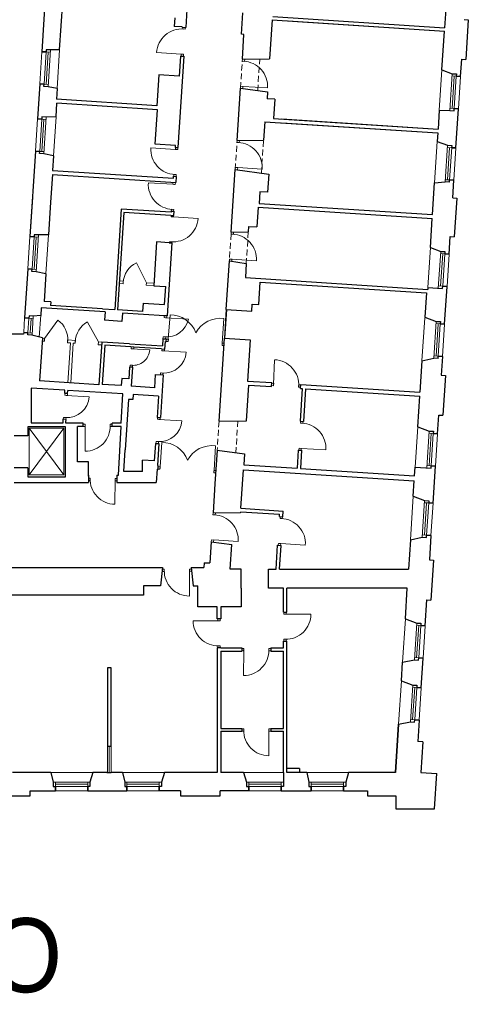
# Model space of a CAD drawing. Header units: centimetres. Extents: x 690840 to 714026, y 27673 to 40762.
# Tile 85 of 162: x 701467 to 701544, y 37431 to 37601. Entities that reach past the tile are written whole.
import ezdxf

# ---------------------------------------------------------------- set-up
doc = ezdxf.new("R2010")
doc.units = ezdxf.units.CM
doc.linetypes.add('DASHED', pattern=[19.05, 12.7, -6.35])
for name, color, linetype, lineweight in [('Drzwi i okna', 51, 'Continuous', 9), ('Opis', 102, 'Continuous', 9), ('Przekrojowa', 253, 'Continuous', 25), ('Ramka', 255, 'Continuous', 9), ('Widokowa', 140, 'Continuous', 9)]:
    doc.layers.add(name, color=color, linetype=linetype, lineweight=lineweight)
doc.styles.add('ARIELCE', font='arial.ttf', dxfattribs={"width": 0.9})

# ---------------------------------------------------------------- blocks, each defined once
blk = doc.blocks.new('zw$2918')
at = {"layer": 'Drzwi i okna', "color": 0}
for p, q in [((3455.2, -1398.8), (3455.6, -1392.8)), ((3463.2, -1399.3), (3463.6, -1393.3)), ((3454.2, -1398.8), (3463.2, -1399.3)), ((3449.9, -1485.6), (3364.5, -1480.3)), ((3448.9, -1485.5), (3457.8, -1486.1)), ((3449.4, -1492.6), (3449.9, -1485.6)), ((3457.8, -1486.1), (3457.4, -1493.1)), ((3661.2, -1510.3), (3661.7, -1503.7)), ((3670.2, -1510.9), (3661.2, -1510.3)), ((3669.2, -1510.8), (3669.6, -1504.2)), ((3669.2, -1510.8), (3669.2, -1510.8)), ((3669.6, -1504.2), (3669.6, -1504.2)), ((3655.6, -1597), (3655.2, -1603.5)), ((3664.6, -1597.6), (3655.6, -1597)), ((3663.2, -1604), (3663.6, -1597.5)), ((3663.6, -1597.5), (3748.9, -1603)), ((3642.9, -1791.7), (3643.5, -1785.1)), ((3651.9, -1792.3), (3642.9, -1791.7)), ((3650.9, -1792.2), (3651.4, -1785)), ((3650.9, -1792.2), (3650.9, -1792.2)), ((3651.3, -1785.6), (3651.3, -1785.6)), ((3430.1, -1816), (3344.8, -1810.6)), ((3429.1, -1816), (3438.1, -1816.6)), ((3430.5, -1809), (3430.1, -1816)), ((3438.1, -1816.6), (3438.5, -1809.5)), ((3423.5, -1902.7), (3432.5, -1903.3)), ((3424.5, -1902.8), (3424.1, -1908.8)), ((3432.5, -1903.3), (3432.1, -1909.3)), ((3637.4, -1878.4), (3637, -1884.9)), ((3646.4, -1879), (3637.4, -1878.4)), ((3644.9, -1886), (3645.4, -1879)), ((3645.4, -1879), (3730.7, -1884.4)), ((3421.3, -1936.7), (3336, -1931.2)), ((3420.3, -1936.7), (3429.3, -1937.3)), ((3421.8, -1929.7), (3421.3, -1936.7)), ((3429.3, -1937.3), (3429.7, -1930.2)), ((3414.7, -2023.4), (3423.7, -2024)), ((3415.1, -2048.8), (3415.3, -2044.5)), ((3415.7, -2023.5), (3415.3, -2029.5)), ((3423.3, -2045.1), (3423, -2049.3)), ((3423.7, -2024), (3423.3, -2030)), ((3424, -2049.4), (3415.1, -2048.8)), ((3423, -2049.3), (3508.4, -2054.9)), ((3622.6, -2109.1), (3623, -2102.5)), ((3631.6, -2109.6), (3622.6, -2109.1)), ((3630.6, -2109.6), (3631, -2103)), ((3630.6, -2109.6), (3630.6, -2109.5)), ((3631, -2103), (3631, -2103)), ((3409.4, -2135.5), (3409.1, -2139.3)), ((3418.4, -2136.1), (3409.4, -2135.5)), ((3417.4, -2136), (3417.1, -2139.9)), ((3617, -2195.8), (3616.6, -2202.3)), ((3626, -2196.4), (3617, -2195.8)), ((3624.6, -2202.8), (3625, -2196.3)), ((3625, -2196.3), (3710.3, -2201.8)), ((3390.5, -2398.4), (3390.9, -2391.8)), ((3399.6, -2399), (3390.6, -2398.4)), ((3395, -2398.7), (3474.8, -2403.8)), ((3399.5, -2399), (3399.9, -2392.4)), ((3405.2, -2473.6), (3411.2, -2388.3)), ((3591.8, -2486.9), (3598, -2401.6)), ((3387.1, -2464.9), (3386.7, -2471.4)), ((3396.1, -2465.5), (3387.1, -2464.9)), ((3395.7, -2472), (3396.1, -2465.5)), ((3404.7, -2481.6), (3398.2, -2481.2)), ((3398.7, -2473.2), (3405.2, -2473.6)), ((3405.3, -2472.6), (3404.7, -2481.6)), ((3591.8, -2485.9), (3591.2, -2494.9)), ((3598.2, -2487.4), (3591.8, -2486.9)), ((3276.3, -2506.3), (3276.7, -2499.7)), ((3285.3, -2506.8), (3276.3, -2506.3)), ((3276.3, -2506.3), (3340.7, -2510.4)), ((3285.3, -2506.8), (3285.7, -2500.3)), ((3383.1, -2513.1), (3383.5, -2506.6)), ((3392.1, -2513.7), (3383.2, -2513.2)), ((3387.6, -2513.4), (3467.4, -2518.6)), ((3392.1, -2513.7), (3392.5, -2507.1)), ((3591.2, -2494.9), (3597.7, -2495.4)), ((3769.9, -2629.7), (3773.5, -2544.3)), ((3272.7, -2563.1), (3272.2, -2569.5)), ((3281.6, -2563.6), (3272.7, -2563.1)), ((3281.2, -2570.1), (3281.6, -2563.6)), ((3378.2, -2589.9), (3377.7, -2596.4)), ((3387.1, -2590.5), (3378.2, -2589.9)), ((3386.7, -2597), (3387.1, -2590.5)), ((3770.2, -2625.3), (3769.7, -2634.2)), ((3769.7, -2634.2), (3763.1, -2633.9)), ((3770.1, -2626.3), (3763.5, -2625.9)), ((3857, -2629.9), (3856.5, -2638.9)), ((3856.5, -2638.9), (3863, -2639.3)), ((3863.4, -2631.3), (3856.9, -2630.9)), ((3046.8, -2667.4), (3047.3, -2660.8)), ((3055.9, -2667.9), (3046.9, -2667.4)), ((3051.3, -2667.7), (3131.2, -2672.8)), ((3055.8, -2667.9), (3056.2, -2661.4)), ((3041.9, -2744.1), (3041.5, -2750.6)), ((3050.9, -2744.7), (3041.9, -2744.1)), ((3050.5, -2751.2), (3050.9, -2744.7)), ((3367.7, -2750.6), (3368.1, -2744.1)), ((3376.7, -2751.2), (3367.7, -2750.6)), ((3372.2, -2750.9), (3452, -2756.1)), ((3376.7, -2751.2), (3377.1, -2744.6)), ((3863.3, -2763.9), (3863.8, -2757.2)), ((3871.3, -2764.4), (3871.7, -2757.7)), ((3116.9, -2767.6), (3110.4, -2767.5)), ((3110.4, -2775.5), (3116.9, -2775.6)), ((3116.9, -2775.6), (3116.7, -2861.1)), ((3116.9, -2776.6), (3116.9, -2767.6)), ((3203.8, -2776.7), (3203.8, -2767.7)), ((3203.8, -2767.7), (3210.4, -2767.7)), ((3203.8, -2775.7), (3210.4, -2775.7)), ((3872.3, -2764.5), (3863.3, -2763.9)), ((3362.7, -2827.4), (3362.3, -2833.9)), ((3371.7, -2828), (3362.7, -2827.4)), ((3371.3, -2834.5), (3371.7, -2828)), ((3376.8, -2915.7), (3382.7, -2830.4)), ((3563.4, -2927.7), (3569, -2842.4)), ((3857.8, -2850.7), (3857.4, -2857.1)), ((3866.8, -2851.2), (3857.8, -2850.7)), ((3865.3, -2857.6), (3865.7, -2851.2)), ((3865.7, -2851.2), (3951.1, -2856.6)), ((3376.2, -2923.6), (3369.7, -2923.2)), ((3370.2, -2915.3), (3376.7, -2915.7)), ((3376.8, -2914.7), (3376.2, -2923.6)), ((3563.4, -2926.7), (3562.8, -2935.7)), ((3569.9, -2928.2), (3563.4, -2927.7)), ((3134.3, -2954.4), (3128.8, -2954.3)), ((3134.2, -2962.4), (3128.8, -2962.3)), ((3134.2, -2963.4), (3134.3, -2954.4)), ((3221.2, -2959.2), (3220.4, -3044.7)), ((3221.1, -2964.2), (3221.2, -2955.2)), ((3221.2, -2955.2), (3227.9, -2955.2)), ((3227.4, -2963.2), (3221.2, -2963.2)), ((3562.8, -2935.7), (3569.3, -2936.1)), ((3559.9, -3081.2), (3560.3, -3074.6)), ((3568.8, -3081.8), (3559.9, -3081.2)), ((3567.8, -3081.8), (3568.3, -3075.1)), ((3792, -3093.7), (3792.4, -3087)), ((3800.9, -3094.3), (3792, -3093.7)), ((3800, -3094.2), (3800.4, -3087.5)), ((3554.3, -3168), (3553.9, -3174.5)), ((3563.3, -3168.6), (3554.3, -3168)), ((3561.8, -3175), (3562.3, -3168.5)), ((3562.3, -3168.5), (3647.6, -3174)), ((3786.4, -3180.5), (3786, -3186.9)), ((3795.4, -3181), (3786.4, -3180.5)), ((3794, -3187.4), (3794.4, -3181)), ((3794.4, -3181), (3879.7, -3186.4)), ((3391.1, -3269.2), (3384, -3269.2)), ((3391.1, -3278.2), (3391.1, -3269.2)), ((3478, -3278), (3478, -3269)), ((3478, -3269), (3485, -3269)), ((3391.1, -3277.2), (3383.2, -3277.2)), ((3485.8, -3277), (3478, -3277)), ((3478, -3277), (3478.2, -3362.5)), ((3576.7, -3442), (3576.7, -3448.5)), ((3584.7, -3448.5), (3584.7, -3442)), ((3805.4, -3425.5), (3805.4, -3419)), ((3814.4, -3425.5), (3805.4, -3425.5)), ((3813.4, -3419), (3813.4, -3425.5)), ((3813.4, -3425.5), (3898.9, -3425.4)), ((3576.7, -3448.5), (3491.2, -3448.3)), ((3575.7, -3448.5), (3584.7, -3448.5)), ((3575.5, -3535.4), (3584.5, -3535.4)), ((3576.5, -3535.4), (3576.5, -3542)), ((3584.5, -3535.4), (3584.5, -3542)), ((3666.2, -3544.3), (3659.7, -3544.3)), ((3666.2, -3553.3), (3666.2, -3544.3)), ((3753.1, -3553.5), (3753.1, -3544.5)), ((3753.1, -3544.5), (3759.7, -3544.5)), ((3814.6, -3512.4), (3805.6, -3512.4)), ((3805.6, -3512.4), (3805.6, -3519)), ((3813.6, -3512.4), (3813.6, -3519)), ((3659.7, -3552.3), (3666.2, -3552.3)), ((3666.2, -3552.3), (3666, -3637.8)), ((3753.1, -3552.5), (3759.7, -3552.5)), ((3666.3, -3822.2), (3659.7, -3822.2)), ((3666.3, -3830.2), (3659.7, -3830.2)), ((3666.3, -3831.2), (3666.3, -3822.2)), ((3753.2, -3831), (3753.2, -3822)), ((3753.2, -3822), (3759.7, -3822)), ((3759.7, -3830), (3753.2, -3830)), ((3753.2, -3830), (3753.3, -3915.5))]:
    blk.add_line(p, q, dxfattribs=at)
at = {"layer": 'Drzwi i okna', "color": 0, "ltscale": 1.6}
for p, q in [((3329.2, -2277.6), (3294.8, -2209.1)), ((2976.8, -2470.3), (3022.7, -2406.9)), ((3163, -2482.3), (3125.6, -2413.6))]:
    blk.add_line(p, q, dxfattribs=at)
for centre, radius, start, end in [((3451.1, -1485.5), 86.7, 84.979, 176.5896), ((3662.4, -1597.3), 86.7, 356.2036, 87.8142), ((3644.1, -1878.7), 86.7, 356.2036, 87.8142), ((3431.3, -1816.3), 86.7, 176.193, 267.8036), ((3422.5, -1937), 86.7, 176.193, 267.8036), ((3421.8, -2049.4), 86.7, 264.7676, 356.3783), ((3623.8, -2196), 86.7, 356.2036, 87.8142), ((3326.4, -2279.7), 77.4, 114.1138, 177.9529), ((2975.9, -2472.7), 80.7, 354.5264, 54.6033), ((3163.5, -2484.8), 80.7, 117.9982, 178.0752), ((3399, -2388.1), 77.4, 264.5446, 348.3084), ((3410.9, -2483.8), 95.4, 20.051, 89.8558), ((3584.7, -2496.1), 95.4, 81.999, 151.8038), ((3283.1, -2505.9), 57.8, 264.0905, 355.5263), ((3770.1, -2631), 86.7, 356.1135, 87.7241), ((3117.1, -2774.3), 86.7, 269.771, 1.3816), ((3864.5, -2850.9), 86.7, 356.2036, 87.8142), ((3382.5, -2925.8), 95.4, 20.4286, 90.2334), ((3556.3, -2937), 95.4, 82.3767, 152.1814), ((3221, -2957.9), 86.7, 177.9873, 269.5979), ((3561, -3168.2), 86.7, 356.2036, 87.8142), ((3793.2, -3180.7), 86.7, 356.2036, 87.8142), ((3477.8, -3275.8), 86.7, 178.61, 270.2206), ((3812.2, -3425.7), 86.7, 268.6184, 0.229), ((3577.9, -3448.7), 86.7, 179.771, 271.3816), ((3666.4, -3551.1), 86.7, 269.771, 1.3816), ((3753, -3828.8), 86.7, 178.61, 270.2206)]:
    blk.add_arc(centre, radius, start, end, dxfattribs=at)
at = {"layer": 'Drzwi i okna', "color": 0}
for centre, radius, start, end in [((3458.1, -1407.8), 78.2, 264.816, 268.1145), ((3428.5, -1894.2), 78.2, 84.6681, 87.9667), ((3419.7, -2014.9), 78.2, 84.6681, 87.9667), ((3414.5, -2127.1), 78.2, 84.6046, 87.9032), ((3482.9, -2482.5), 78.2, 174.3635, 177.6621), ((3513.6, -2484.6), 78.2, 354.1927, 357.4913), ((3389.8, -2512.7), 77.8, 266.3349, 355.7089), ((3283.2, -2485.4), 78.2, 264.6739, 267.9724), ((3388.7, -2512.3), 78.2, 264.6779, 267.9764), ((3778.7, -2630.1), 78.2, 355.2588, 358.5574), ((3053.6, -2667), 77.8, 266.3349, 355.7089), ((3052.5, -2666.5), 78.2, 264.6779, 267.9764), ((3374.4, -2750.2), 77.8, 266.3349, 355.7089), ((3195, -2772.3), 78.2, 178.2461, 181.5447), ((3373.3, -2749.8), 78.2, 264.6779, 267.9764), ((3454.5, -2924), 78.2, 174.7412, 178.0397), ((3485.2, -2926), 78.2, 354.5703, 357.8689), ((3143.1, -2959), 78.2, 357.8242, 1.1228), ((3399.9, -3273.7), 78.2, 358.4469, 1.7455), ((3810.1, -3503.7), 78.2, 88.4553, 91.7539), ((3580, -3526.6), 78.2, 88.2461, 91.5447), ((3744.3, -3549.1), 78.2, 178.2461, 181.5447), ((3675.1, -3826.7), 78.2, 358.4469, 1.7455)]:
    blk.add_arc(centre, radius, start, end, dxfattribs=at)
at = {"layer": 'Przekrojowa', "color": 0, "ltscale": 1.6}
for p, q in [((3477.8, -1200.8), (3465.4, -1393.4)), ((2983, -1227.9), (2966.9, -1477.4)), ((3028.5, -1470.8), (3039.3, -1304.8)), ((4367.4, -1313.8), (4362.2, -1394.4)), ((3427.4, -1359.9), (3425.5, -1389.8)), ((3658.2, -1417.3), (3663, -1342.5)), ((3767.4, -1356), (4362.2, -1394.4)), ((3453.4, -1391.6), (3425.5, -1389.8)), ((3453.4, -1392.6), (3453.4, -1391.6)), ((3453.4, -1392.6), (3465.4, -1393.4)), ((3764.6, -1367.5), (3755.9, -1502.6)), ((3764.6, -1367.5), (4361.4, -1406)), ((3820.5, -1371.1), (4361.4, -1406)), ((4430.1, -1366.4), (4444.1, -1367.3)), ((4444.1, -1367.3), (4435.3, -1504.5)), ((3667.2, -1417.9), (3658.2, -1417.3)), ((3661.7, -1503.7), (3667.2, -1417.9)), ((4352.7, -1540.8), (4361.4, -1406)), ((3028.5, -1470.8), (2997.1, -1471.5)), ((3458.9, -1493.2), (3438.5, -1809.5)), ((3446.9, -1492.4), (3442.4, -1562.3)), ((3446.9, -1492.4), (3458.9, -1493.2)), ((3661.7, -1503.7), (3755.9, -1502.6)), ((4417.4, -1563.4), (4421.3, -1503.6)), ((4421.3, -1503.6), (4435.3, -1504.5)), ((3372.6, -1557.8), (3365.7, -1664.6)), ((3442.4, -1562.3), (3372.6, -1557.8)), ((4352.7, -1540.8), (4388.2, -1553.8)), ((2959.7, -1589.1), (2951.9, -1709.9)), ((3019.8, -1605.3), (2988.9, -1598.8)), ((3019.8, -1605.3), (3017.4, -1642.1)), ((3643.5, -1785.1), (3655.2, -1603.5)), ((3655.2, -1603.5), (3748.6, -1616.7)), ((3748.6, -1616.7), (3747, -1640.5)), ((3016.5, -1703.3), (3019.5, -1656.2)), ((3365.7, -1664.6), (3017.4, -1642.1)), ((3367.8, -1678.7), (3019.5, -1656.2)), ((3774, -1642.2), (3747, -1640.5)), ((3774, -1642.2), (3769.7, -1708.5)), ((3016.5, -1703.3), (2982.1, -1704)), ((3360.1, -1798.2), (3367.8, -1678.7)), ((4343.7, -1680.4), (4339.5, -1745.3)), ((4343.7, -1680.3), (4380, -1681)), ((4401.5, -1809.9), (4410.2, -1675.2)), ((3738.9, -1720.1), (3734.8, -1784)), ((3738.9, -1720.1), (4338.6, -1758.9)), ((3769.7, -1708.5), (4339.5, -1745.3)), ((3769.7, -1708.5), (4339.5, -1745.3)), ((3797.8, -1723.9), (4338.6, -1758.9)), ((3798.6, -1710.4), (4339.5, -1745.3)), ((3798.6, -1710.4), (4339.5, -1745.3)), ((4338.6, -1758.9), (4336.8, -1788.2)), ((3429.9, -1802.7), (3360.1, -1798.2)), ((3429.5, -1809), (3429.9, -1802.7)), ((3643.4, -1785.1), (3734.8, -1784)), ((4336.8, -1788.2), (4372.3, -1801.2)), ((2944.7, -1821.6), (2925.6, -2118)), ((3007.7, -1838.5), (2973.9, -1831.3)), ((3007.7, -1838.5), (3004.5, -1888.8)), ((3429.5, -1809), (3438.5, -1809.5)), ((3003.6, -1902.7), (2997.4, -1998.2)), ((3003.6, -1902.7), (3430.7, -1930.3)), ((3004.5, -1888.8), (3422.6, -1915.7)), ((3422.6, -1915.7), (3423.1, -1908.8)), ((3423.1, -1908.8), (3432.1, -1909.3)), ((3432.1, -1909.3), (3430.7, -1930.3)), ((3623, -2102.5), (3637, -1884.9)), ((3637, -1884.9), (3753.3, -1901.4)), ((3753.3, -1901.4), (3749.2, -1964.3)), ((4320.4, -2041.7), (4327.5, -1931.1)), ((4327.5, -1931.1), (4364.1, -1928.5)), ((4378.8, -1929.5), (4364.1, -1928.5)), ((4390.3, -1983.6), (4394.2, -1922.7)), ((3722.3, -1962.5), (3719.6, -2002.9)), ((3749.2, -1964.3), (3722.3, -1962.5)), ((2934.4, -1981.3), (2925.6, -2118)), ((2997.4, -1998.2), (2990.1, -2111.4)), ((3719.6, -2002.9), (4320.4, -2041.7)), ((4390.3, -1983.6), (4404.3, -1984.5)), ((4404.3, -1984.5), (4395.6, -2118.6)), ((3242.4, -2022.4), (3219.9, -2370.6)), ((3250.6, -2033.9), (3228.7, -2371.2)), ((3415, -2033.5), (3242.4, -2022.4)), ((3414.3, -2044.5), (3250.6, -2033.9)), ((3414.3, -2044.5), (3423.3, -2045.1)), ((3415.2, -2029.5), (3415, -2033.5)), ((3415.2, -2029.5), (3424.3, -2030.1)), ((3424.3, -2030.1), (3423.3, -2045.1)), ((3715.8, -2016.3), (3711.4, -2084.1)), ((3715.8, -2016.3), (4319.5, -2055.2)), ((4313, -2155.9), (4319.5, -2055.2)), ((2990.1, -2111.4), (2955.8, -2112.2)), ((3623, -2102.5), (3682.2, -2101.8)), ((3683.4, -2082.3), (3682.2, -2101.8)), ((3683.4, -2082.3), (3711.4, -2084.1)), ((3364.3, -2136.4), (3354.5, -2288.2)), ((3408.1, -2139.3), (3364.3, -2136.4)), ((3417.1, -2139.9), (3400.8, -2392.4)), ((3408.1, -2139.3), (3417.2, -2139.9)), ((4377.7, -2178.6), (4381.7, -2117.7)), ((4381.7, -2117.7), (4395.6, -2118.6)), ((4313, -2155.9), (4348.5, -2168.9)), ((3605.8, -2369.9), (3616.6, -2202.3)), ((3616.6, -2202.3), (3675.2, -2210.6)), ((3675.2, -2210.6), (3672, -2260)), ((2918.4, -2229.8), (2907.4, -2399.4)), ((2981.4, -2246.6), (2947.6, -2239.5)), ((2981.4, -2246.6), (2975.2, -2342.8)), ((3672, -2260), (4303.7, -2300.7)), ((3718.1, -2353.1), (3723.1, -2275.3)), ((3723.1, -2275.3), (4298.9, -2312.4)), ((3354.5, -2288.2), (3396.2, -2290.9)), ((3392.2, -2352.8), (3396.2, -2290.9)), ((4298.9, -2312.4), (4293.5, -2397)), ((4304.1, -2293.9), (4303.7, -2300.7)), ((4362.1, -2421.1), (4370.5, -2290.4)), ((2998.2, -2344.3), (2975.2, -2342.8)), ((2998.2, -2344.3), (2997.4, -2356.3)), ((3317.6, -2348), (3315.7, -2376.8)), ((3317.6, -2348), (3392.2, -2352.8)), ((3694.6, -2375.6), (3696.1, -2351.7)), ((3696.1, -2351.7), (3718.1, -2353.1)), ((2964.8, -2364.3), (2963.1, -2390.5)), ((3186.3, -2378.6), (2964.8, -2364.3)), ((3177.2, -2367.9), (2997.4, -2356.3)), ((3177.2, -2367.9), (3219.9, -2370.6)), ((3186.3, -2378.6), (3184.4, -2407.5)), ((3315.7, -2376.8), (3228.7, -2371.2)), ((3246.1, -2382.5), (3244.3, -2411.4)), ((3391.8, -2391.9), (3246.1, -2382.5)), ((3605.8, -2369.9), (3694.6, -2375.6)), ((2963.1, -2390.5), (2937.6, -2393.6)), ((3244.3, -2411.4), (3184.4, -2407.5)), ((3400.8, -2392.4), (3391.8, -2391.9)), ((4293.5, -2397), (4332.9, -2411.4)), ((2904.2, -2449.8), (2903.8, -2455.3)), ((2903.8, -2455.3), (2838.2, -2455.3)), ((2968.8, -2468.8), (2932.2, -2459.4)), ((2968.8, -2468.8), (2959.2, -2617.5)), ((3174.5, -2483.1), (3165, -2630.7)), ((3270.3, -2489.2), (3174.5, -2483.1)), ((3386.7, -2471.4), (3385.1, -2496.6)), ((3386.7, -2471.4), (3398.8, -2472.2)), ((3393.4, -2507.2), (3395.1, -2481)), ((3395.1, -2481), (3398.2, -2481.2)), ((3398.2, -2481.2), (3398.8, -2472.2)), ((3580.8, -2757.1), (3599.3, -2469.7)), ((3599.3, -2469.7), (3688.2, -2475.4)), ((3688.2, -2475.4), (3678.9, -2618.1)), ((3184.9, -2493.7), (3176.2, -2629.5)), ((3275.7, -2499.6), (3184.9, -2493.7)), ((3270.3, -2489.2), (3385.1, -2496.6)), ((3285.7, -2500.3), (3275.7, -2499.6)), ((3381.5, -2506.4), (3285.7, -2500.3)), ((3381.5, -2506.4), (3393.4, -2507.2)), ((4283.7, -2548.6), (4276.7, -2656.7)), ((4283.7, -2548.6), (4324.7, -2538.7)), ((4339.5, -2539.7), (4324.7, -2538.7)), ((4354.9, -2532.9), (4350.7, -2597.7)), ((3271.2, -2569.5), (3268.6, -2610.4)), ((3281.2, -2570.1), (3271.2, -2569.5)), ((3281.2, -2570.1), (3277, -2636)), ((3165, -2630.7), (2959.2, -2617.5)), ((3243.6, -2608.8), (3242, -2633.7)), ((3268.6, -2610.4), (3243.6, -2608.8)), ((3359.8, -2595.2), (3356.8, -2641.1)), ((3359.8, -2595.2), (3387.6, -2597)), ((3387.6, -2597), (3378.1, -2744.7)), ((3678.9, -2618.1), (3763.8, -2623.6)), ((3762.9, -2637.2), (3763.8, -2623.6)), ((4350.7, -2597.7), (4364.7, -2598.6)), ((4364.7, -2598.6), (4355.8, -2736.8)), ((3046.9, -2649.8), (2930.1, -2642.2)), ((2930.1, -2642.2), (2930.1, -2763.2)), ((3046.3, -2660.7), (3046.9, -2649.8)), ((3056.2, -2661.4), (3056.8, -2650.4)), ((3247.5, -2662.7), (3056.8, -2650.4)), ((3242, -2633.7), (3176.2, -2629.5)), ((3356.8, -2641.1), (3277, -2636)), ((3676.1, -2756), (3684.1, -2632.1)), ((3684.1, -2632.1), (3762.9, -2637.2)), ((3868.7, -2644), (3861.4, -2757.1)), ((3862.8, -2643.6), (3863.6, -2630.1)), ((3862.8, -2643.6), (3868.7, -2644)), ((3863.6, -2630.1), (4276.7, -2656.7)), ((3880.7, -2644.8), (3873.4, -2757.9)), ((3880.7, -2644.8), (4275.8, -2670.3)), ((3056.2, -2661.4), (3046.3, -2660.7)), ((3241.8, -2763.5), (3247.5, -2662.7)), ((3267, -2681.4), (3255.7, -2856.1)), ((3281.9, -2682.4), (3267, -2681.4)), ((3283.1, -2664.4), (3281.9, -2682.4)), ((3370.9, -2670.1), (3283.1, -2664.4)), ((3370.9, -2670.1), (3366.3, -2743.9)), ((4269, -2776.7), (4275.8, -2670.3)), ((3040.5, -2763.2), (3040.8, -2758.7)), ((3040.8, -2758.7), (3041.2, -2750.4)), ((3051.2, -2751), (3041.2, -2750.4)), ((3050.5, -2763.5), (3050.7, -2759.3)), ((3050.7, -2759.3), (3051.2, -2751)), ((3366.3, -2743.9), (3378.1, -2744.7)), ((3580.8, -2757.1), (3676.1, -2756)), ((3861.4, -2757.1), (3873.4, -2757.9)), ((4337.6, -2800.8), (4341.8, -2735.9)), ((4341.8, -2735.9), (4355.8, -2736.8)), ((3048.6, -2777), (2918.9, -2777)), ((2918.9, -2777), (2918.9, -2808.1)), ((2930.1, -2763.2), (3040.5, -2763.2)), ((3048.6, -2949.8), (3048.6, -2777)), ((3090.8, -2763.5), (3050.5, -2763.5)), ((3110.4, -2763.5), (3090.8, -2763.5)), ((3090.8, -2897.5), (3090.8, -2775.5)), ((3110.4, -2775.5), (3090.8, -2775.5)), ((3110.4, -2775.5), (3110.4, -2763.5)), ((3241.8, -2763.5), (3210.4, -2763.5)), ((3210.4, -2775.5), (3210.4, -2763.5)), ((3241.8, -2775.5), (3210.4, -2775.5)), ((3232.4, -2943.5), (3241.8, -2775.5)), ((4269, -2776.7), (4308.4, -2791.1)), ((2918.9, -2808.1), (2870.9, -2808.1)), ((3250.8, -2931.7), (3255.7, -2856.1)), ((3360.5, -2833.8), (3356.7, -2894.6)), ((3360.5, -2833.8), (3356.7, -2894.6)), ((3360.5, -2833.8), (3372.3, -2834.5)), ((3372.3, -2834.5), (3367.4, -2911.1)), ((3574.4, -2856.9), (3566.8, -2974.4)), ((3574.4, -2856.9), (3668.7, -2870.3)), ((3854.9, -2857), (3850.9, -2919.8)), ((3854.9, -2857), (3866.9, -2857.7)), ((3866.9, -2857.7), (3862.9, -2920.6)), ((3128.8, -2897.5), (3090.8, -2897.5)), ((3128.8, -2947.5), (3128.8, -2897.5)), ((3315.6, -2931.7), (3315.6, -2892)), ((3356.7, -2894.6), (3315.6, -2892)), ((3668.7, -2870.3), (3666.3, -2907.9)), ((2918.9, -2919.1), (2870.9, -2919.1)), ((2918.9, -2919.1), (2918.9, -2949.8)), ((3315.6, -2931.7), (3250.8, -2931.7)), ((3366.6, -2923), (3363.6, -2969.1)), ((3366.6, -2923), (3369.7, -2923.2)), ((3366.6, -2923), (3369.7, -2923.2)), ((3367.4, -2911.1), (3370.5, -2911.3)), ((3369.7, -2923.2), (3370.5, -2911.3)), ((3656.5, -3058.7), (3665.1, -2925.5)), ((3665.1, -2925.5), (4256.9, -2963.7)), ((3666.3, -2907.9), (3850.9, -2919.8)), ((3862.9, -2920.6), (4258, -2946.1)), ((4258, -2946.1), (4260, -2915.8)), ((4322.1, -3041.3), (4330.4, -2912.5)), ((2918.9, -2949.8), (3048.6, -2949.8)), ((3128.8, -2943.5), (3128.8, -2969.1)), ((3227.4, -2943.5), (3227.4, -2969.1)), ((3227.4, -2943.5), (3232.4, -2943.5)), ((4253.5, -3017.2), (4256.9, -2963.7)), ((2870.9, -2969.1), (3128.8, -2969.1)), ((3227.4, -2969.1), (3363.6, -2969.1)), ((3566.8, -2974.4), (3560.3, -3074.7)), ((4253.5, -3017.2), (4292.9, -3031.6)), ((3656.5, -3058.7), (3803.2, -3068.2)), ((3801.9, -3087.8), (3803.2, -3068.2)), ((3560.3, -3074.7), (3655.6, -3073.5)), ((3655.6, -3073.5), (3655.8, -3070.7)), ((3655.8, -3070.7), (3790.4, -3079.4)), ((3790, -3087), (3790.4, -3079.4)), ((3790, -3087), (3801.9, -3087.8)), ((4243.8, -3167.5), (4237.3, -3269.1)), ((4243.8, -3167.5), (4284.7, -3158.9)), ((4314.9, -3153), (4309.4, -3237.8)), ((3553.9, -3174.5), (3549.1, -3248.1)), ((3553.9, -3174.5), (3625.4, -3184.6)), ((3619.9, -3269.2), (3625.4, -3184.6)), ((3778.2, -3269.1), (3783.5, -3186.8)), ((3783.5, -3186.8), (3795.5, -3187.5)), ((3790.2, -3269.1), (3795.5, -3187.5)), ((4309.4, -3237.8), (4323.4, -3238.8)), ((4323.4, -3238.8), (4314.5, -3376.9)), ((2672.9, -3264.1), (3384.5, -3264.1)), ((3384.5, -3264.1), (3378.2, -3327.7)), ((3484.5, -3264.1), (3527.8, -3264.1)), ((3484.5, -3264.1), (3490.9, -3327.7)), ((3528.9, -3248.1), (3527.8, -3264.1)), ((3528.9, -3248.1), (3549.1, -3248.1)), ((3657.7, -3269), (3619.9, -3269.2)), ((3657.7, -3335), (3657.7, -3269)), ((3751.7, -3335), (3751.7, -3269)), ((3751.7, -3269.1), (3778.2, -3269.1)), ((3790.2, -3269.1), (3911.7, -3269.1)), ((3911.7, -3269.1), (4237.3, -3269.1)), ((3378.2, -3327.7), (3319.7, -3327.7)), ((3319.7, -3327.7), (3319.7, -3359.7)), ((3490.9, -3327.7), (3507.7, -3327.7)), ((3507.7, -3400), (3507.7, -3327.7)), ((3657.7, -3335), (3657.7, -3400)), ((3803.7, -3335), (3751.7, -3335)), ((3803.7, -3419), (3803.7, -3335)), ((3815.8, -3419), (3815.8, -3335)), ((4233, -3335), (3815.8, -3335)), ((4226.1, -3441.7), (4233, -3335)), ((3319.7, -3359.7), (2855.7, -3359.7)), ((3574.7, -3400), (3507.7, -3400)), ((3574.7, -3442), (3574.7, -3400)), ((3657.7, -3400), (3586.7, -3400)), ((3586.7, -3400), (3586.7, -3442)), ((4294.7, -3465.8), (4300.5, -3376)), ((4300.5, -3376), (4314.5, -3376.9)), ((3586.7, -3442), (3574.7, -3442)), ((3803.7, -3419), (3815.8, -3419)), ((4226.1, -3441.7), (4265.5, -3456.2)), ((3586.7, -3542), (3574.7, -3542)), ((3574.7, -3542), (3574.7, -3973.7)), ((3586.7, -3542), (3659.7, -3542)), ((3659.7, -3542), (3659.7, -3554)), ((3759.7, -3542), (3803.7, -3542)), ((3759.7, -3542), (3759.7, -3554)), ((3803.7, -3542), (3803.7, -3519)), ((3803.7, -3519), (3815.8, -3519)), ((3815.8, -3973.7), (3815.8, -3519)), ((3586.7, -3554), (3659.7, -3554)), ((3586.7, -3554), (3586.7, -3821)), ((3759.7, -3554), (3803.7, -3554)), ((3803.7, -3821), (3803.7, -3554)), ((4280.8, -3680.4), (4287.5, -3577.6)), ((3206.7, -3610.7), (3194.7, -3610.7)), ((3194.7, -3610.7), (3194.7, -3883.7)), ((3206.7, -3883.7), (3206.7, -3610.7)), ((4212.3, -3656.3), (4216.4, -3592.1)), ((4216.4, -3592.1), (4257.3, -3583.4)), ((4212.3, -3656.3), (4251.7, -3670.7)), ((4202.6, -3806.6), (4191.8, -3973.7)), ((4191.8, -3973.7), (4202.6, -3806.6)), ((4202.6, -3806.6), (4243.4, -3798)), ((4273.6, -3792.1), (4268.9, -3866)), ((3586.7, -3821), (3659.7, -3821)), ((3586.7, -3830), (3586.7, -3973.7)), ((3586.7, -3830), (3659.7, -3830)), ((3659.7, -3821), (3659.7, -3830)), ((3759.7, -3821), (3803.7, -3821)), ((3759.7, -3821), (3759.7, -3830)), ((3759.7, -3830), (3803.7, -3830)), ((3803.7, -3973.7), (3803.7, -3830)), ((3206.7, -3883.7), (3194.7, -3883.7)), ((4286.8, -3867.2), (4268.9, -3866)), ((4286.8, -3867.2), (4280, -3973.3)), ((2998.5, -3973.7), (2865.7, -3973.7)), ((2998.5, -3973.7), (3006.1, -4007.1)), ((3143.5, -3973.7), (3133.7, -4007.1)), ((3192.7, -3973.7), (3143.5, -3973.7)), ((3192.7, -3973.7), (3206.7, -3973.7)), ((3246.5, -3973.7), (3206.7, -3973.7)), ((3246.5, -3973.7), (3254.1, -4007.1)), ((3391.5, -3973.7), (3381.7, -4007.1)), ((3574.7, -3973.7), (3391.5, -3973.7)), ((3665.3, -3973.7), (3586.7, -3973.7)), ((3665.3, -3973.7), (3676.1, -4007.1)), ((3859.8, -3959.7), (3815.8, -3959.7)), ((3884.5, -3973.7), (3815.8, -3973.7)), ((3859.8, -3959.7), (3859.8, -3973.7)), ((3884.5, -3973.7), (3892.1, -4007.1)), ((4029.5, -3973.7), (4019.7, -4007.1)), ((4191.8, -3973.7), (4029.5, -3973.7)), ((4280, -3973.3), (4335.3, -3976.8)), ((4327.4, -4099.8), (4335.3, -3976.8)), ((2788.9, -4054.8), (2926.9, -4054.8)), ((2926.9, -4054.8), (2926.9, -4036.8)), ((2926.9, -4036.8), (3013.9, -4036.8)), ((3125.9, -4036.8), (3261.9, -4036.8)), ((3446.9, -4036.8), (3373.9, -4036.8)), ((3446.9, -4036.8), (3446.9, -4054.8)), ((3446.9, -4054.8), (3584.9, -4054.8)), ((3683.9, -4036.8), (3584.9, -4036.8)), ((3584.9, -4054.8), (3584.9, -4036.8)), ((3795.9, -4036.8), (3899.9, -4036.8)), ((4011.9, -4036.8), (4094.9, -4036.8)), ((4094.9, -4036.8), (4094.9, -4054.8)), ((4094.9, -4054.8), (4192.9, -4054.8)), ((4192.9, -4054.8), (4192.9, -4099.8)), ((4192.9, -4099.8), (4316.9, -4099.8)), ((4192.9, -4099.8), (4327.4, -4099.8))]:
    blk.add_line(p, q, dxfattribs=at)
at = {"layer": 'Przekrojowa', "color": 0}
for p, q in [((2981.8, -1478.3), (2966.9, -1477.4)), ((2966.9, -1477.4), (2981.8, -1478.3)), ((2982.3, -1470.6), (2981.8, -1478.3)), ((2997.1, -1471.5), (2982.3, -1470.6)), ((4388.2, -1553.8), (4403, -1554.7)), ((4403, -1554.7), (4402.5, -1562.5)), ((4402.5, -1562.5), (4417.4, -1563.4)), ((4417.4, -1563.4), (4402.5, -1562.5)), ((2974.6, -1590.1), (2959.7, -1589.1)), ((2959.7, -1589.1), (2974.6, -1590.1)), ((2974.1, -1597.8), (2974.6, -1590.1)), ((2988.9, -1598.8), (2974.1, -1597.8)), ((2967.3, -1703.1), (2966.8, -1710.8)), ((2982.1, -1704), (2967.3, -1703.1)), ((4380, -1681), (4394.8, -1682)), ((4394.8, -1682), (4395.3, -1674.2)), ((4395.3, -1674.2), (4410.2, -1675.2)), ((4410.2, -1675.2), (4395.3, -1674.2)), ((2966.8, -1710.8), (2951.9, -1709.9)), ((2951.9, -1709.9), (2966.8, -1710.8)), ((4372.3, -1801.2), (4387, -1802.2)), ((4387, -1802.2), (4386.5, -1810)), ((2959.6, -1822.6), (2944.7, -1821.6)), ((2944.7, -1821.6), (2959.6, -1822.6)), ((2959.1, -1830.4), (2959.6, -1822.6)), ((2973.9, -1831.3), (2959.1, -1830.4)), ((4386.5, -1810), (4401.5, -1810.9)), ((4401.5, -1810.9), (4386.5, -1810)), ((4378.8, -1929.5), (4379.3, -1921.7)), ((4379.3, -1921.7), (4394.2, -1922.7)), ((4394.2, -1922.7), (4379.3, -1921.7)), ((2941, -2111.2), (2940.5, -2119)), ((2955.8, -2112.2), (2941, -2111.2)), ((2940.5, -2119), (2925.6, -2118)), ((2925.6, -2118), (2940.5, -2119)), ((4348.5, -2168.9), (4363.3, -2169.9)), ((4363.3, -2169.9), (4362.8, -2177.6)), ((4362.8, -2177.6), (4377.7, -2178.6)), ((4377.7, -2178.6), (4362.8, -2177.6)), ((2933.3, -2230.8), (2918.4, -2229.8)), ((2918.4, -2229.8), (2933.3, -2230.8)), ((2932.8, -2238.5), (2933.3, -2230.8)), ((2947.6, -2239.5), (2932.8, -2238.5)), ((4304.1, -2293.9), (4355.1, -2297.2)), ((4355.1, -2297.2), (4355.6, -2289.4)), ((4355.6, -2289.4), (4370.5, -2290.4)), ((4370.5, -2290.4), (4355.6, -2289.4)), ((2922.4, -2400.4), (2907.4, -2399.4)), ((2907.4, -2399.4), (2922.4, -2400.4)), ((2922.9, -2392.7), (2922.4, -2400.4)), ((2937.6, -2393.6), (2922.9, -2392.7)), ((2937.6, -2393.6), (2922.9, -2392.7)), ((4332.9, -2411.4), (4347.7, -2412.4)), ((4347.7, -2412.4), (4347.2, -2420.1)), ((4347.2, -2420.1), (4362.1, -2421.1)), ((4362.1, -2421.1), (4347.2, -2420.1)), ((2919.1, -2450.8), (2904.2, -2449.8)), ((2904.2, -2449.8), (2919.1, -2450.8)), ((2918.6, -2458.5), (2919.1, -2450.8)), ((2933.4, -2459.5), (2918.6, -2458.5)), ((4339.5, -2539.7), (4340, -2531.9)), ((4340, -2531.9), (4354.9, -2532.9)), ((4354.9, -2532.9), (4340, -2531.9)), ((4308.4, -2791.1), (4323.2, -2792)), ((4323.2, -2792), (4322.7, -2799.8)), ((4322.7, -2799.8), (4337.6, -2800.8)), ((4337.6, -2800.8), (4322.7, -2799.8)), ((4260, -2915.8), (4315, -2919.3)), ((4315, -2919.3), (4315.5, -2911.6)), ((4315.5, -2911.6), (4330.4, -2912.5)), ((4330.4, -2912.5), (4315.5, -2911.6)), ((4292.9, -3031.6), (4307.7, -3032.5)), ((4307.7, -3032.5), (4307.2, -3040.3)), ((4307.2, -3040.3), (4322.1, -3041.3)), ((4322.1, -3041.3), (4307.2, -3040.3)), ((4284.7, -3158.9), (4299.4, -3159.8)), ((4299.4, -3159.8), (4299.9, -3152.1)), ((4299.9, -3152.1), (4314.9, -3153)), ((4314.9, -3153), (4299.9, -3152.1)), ((4265.5, -3456.2), (4280.3, -3457.1)), ((4280.3, -3457.1), (4279.8, -3464.9)), ((4279.8, -3464.9), (4294.7, -3465.8)), ((4294.7, -3465.8), (4279.8, -3464.9)), ((4272.1, -3584.4), (4272.6, -3576.6)), ((4272.6, -3576.6), (4287.5, -3577.6)), ((4287.5, -3577.6), (4272.6, -3576.6)), ((4257.3, -3583.4), (4272.1, -3584.4)), ((4251.7, -3670.7), (4266.4, -3671.7)), ((4266.4, -3671.7), (4265.9, -3679.4)), ((4265.9, -3679.4), (4280.8, -3680.4)), ((4280.8, -3680.4), (4265.9, -3679.4)), ((4243.4, -3798), (4258.2, -3798.9)), ((4258.2, -3798.9), (4258.7, -3791.2)), ((4258.7, -3791.2), (4273.6, -3792.1)), ((4273.6, -3792.1), (4258.7, -3791.2)), ((3803.7, -3973.7), (3803.7, -4021.9)), ((3006.1, -4007.1), (3006.1, -4021.9)), ((3006.1, -4021.9), (3013.9, -4021.9)), ((3013.9, -4021.9), (3013.9, -4036.8)), ((3013.9, -4036.8), (3013.9, -4021.9)), ((3133.7, -4021.9), (3125.9, -4021.9)), ((3125.9, -4021.9), (3125.9, -4036.8)), ((3125.9, -4036.8), (3125.9, -4021.9)), ((3133.7, -4007.1), (3133.7, -4021.9)), ((3254.1, -4007.1), (3254.1, -4021.9)), ((3254.1, -4021.9), (3261.9, -4021.9)), ((3261.9, -4021.9), (3261.9, -4036.8)), ((3261.9, -4036.8), (3261.9, -4021.9)), ((3381.7, -4021.9), (3373.9, -4021.9)), ((3373.9, -4021.9), (3373.9, -4036.8)), ((3373.9, -4036.8), (3373.9, -4021.9)), ((3381.7, -4007.1), (3381.7, -4021.9)), ((3676.1, -4007.1), (3676.1, -4021.9)), ((3676.1, -4021.9), (3683.9, -4021.9)), ((3683.9, -4021.9), (3683.9, -4036.8)), ((3683.9, -4036.8), (3683.9, -4021.9)), ((3803.7, -4021.9), (3795.9, -4021.9)), ((3795.9, -4021.9), (3795.9, -4036.8)), ((3795.9, -4036.8), (3795.9, -4021.9)), ((3892.1, -4007.1), (3892.1, -4021.9)), ((3892.1, -4021.9), (3899.9, -4021.9)), ((3899.9, -4021.9), (3899.9, -4036.8)), ((3899.9, -4036.8), (3899.9, -4021.9)), ((4019.7, -4021.9), (4011.9, -4021.9)), ((4011.9, -4021.9), (4011.9, -4036.8)), ((4011.9, -4036.8), (4011.9, -4021.9)), ((4019.7, -4007.1), (4019.7, -4021.9))]:
    blk.add_line(p, q, dxfattribs=at)
at = {"layer": 'Widokowa', "color": 0, "ltscale": 1.6}
for p, q in [((2966.9, -1477.4), (2959.7, -1589.1)), ((3028.5, -1470.8), (3019.8, -1605.3)), ((4343.7, -1680.4), (4352.7, -1540.8)), ((4410.2, -1675.2), (4417.4, -1563.4)), ((3016.5, -1703.3), (3007.7, -1838.5)), ((2951.9, -1709.9), (2944.7, -1821.6)), ((4327.5, -1931.1), (4336.8, -1788.2)), ((4394.2, -1922.7), (4401.5, -1810.9)), ((2990.1, -2111.4), (2981.4, -2246.6)), ((2925.6, -2118), (2918.4, -2229.8)), ((4304.1, -2293.9), (4313, -2155.9)), ((4370.5, -2290.4), (4377.7, -2178.6)), ((3248.8, -2281.4), (3234.6, -2280.5)), ((3249.3, -2272.4), (3235.2, -2271.5)), ((3249.3, -2272.4), (3248.8, -2281.4)), ((3329.2, -2277.6), (3328.6, -2286.6)), ((3355.1, -2279.3), (3329.2, -2277.6)), ((3354.5, -2288.2), (3328.6, -2286.6)), ((3605.8, -2369.9), (3599.3, -2469.7)), ((3607.8, -2370), (3601.3, -2469.8)), ((2907.4, -2399.4), (2904.2, -2449.8)), ((2963.2, -2389.4), (2958.2, -2466.1)), ((4283.7, -2548.6), (4293.3, -2399.3)), ((4354.9, -2532.9), (4362.1, -2421.1)), ((2976.2, -2480.3), (2968.1, -2479.8)), ((2976.8, -2470.3), (2968.7, -2469.8)), ((2976.2, -2480.3), (2976.8, -2470.3)), ((3056, -2485.4), (3056.6, -2475.4)), ((3066, -2486.1), (3056, -2485.4)), ((3083.1, -2477.2), (3056.6, -2475.4)), ((3066, -2486.1), (3057.1, -2623.8)), ((3076, -2486.7), (3067, -2624.4)), ((3082.5, -2487.1), (3076, -2486.7)), ((3082.5, -2487.1), (3083.1, -2477.2)), ((3162.3, -2492.3), (3163, -2482.3)), ((3174.5, -2483.1), (3163, -2482.3)), ((3173.9, -2493), (3162.3, -2492.3)), ((2923, -2781.8), (3042.7, -2943)), ((2923, -2943), (3042.7, -2781.8)), ((2923, -2781.8), (3042.7, -2781.8)), ((2923, -2943), (2923, -2781.8)), ((3042.7, -2781.8), (3042.7, -2943)), ((4260, -2915.8), (4269, -2776.7)), ((4330.4, -2912.5), (4337.6, -2800.8)), ((3042.7, -2943), (2923, -2943)), ((4243.8, -3167.5), (4253.5, -3017.2)), ((4314.9, -3153), (4322.1, -3041.3)), ((4216.4, -3592.1), (4226.1, -3441.7)), ((4287.5, -3577.6), (4294.7, -3465.8)), ((4202.6, -3806.6), (4212.3, -3656.3)), ((4273.6, -3792.1), (4280.8, -3680.4)), ((3194.7, -3883.7), (3194.7, -3973.7)), ((3200.7, -3883.7), (3200.7, -3973.7)), ((3206.7, -3973.7), (3206.7, -3883.7)), ((2998.5, -3973.7), (3143.5, -3973.7)), ((3246.5, -3973.7), (3391.5, -3973.7)), ((3665.3, -3973.7), (3803.7, -3973.7)), ((3884.5, -3973.7), (4029.5, -3973.7)), ((3013.9, -4036.8), (3125.9, -4036.8)), ((3261.9, -4036.8), (3373.9, -4036.8)), ((3683.9, -4036.8), (3795.9, -4036.8)), ((3899.9, -4036.8), (4011.9, -4036.8))]:
    blk.add_line(p, q, dxfattribs=at)
at = {"layer": 'Widokowa', "color": 0}
for p, q in [((2974.6, -1590.3), (2981.8, -1478.3)), ((2981.8, -1478.3), (2996.6, -1479.3)), ((2982, -1590.6), (2989.2, -1478.8)), ((2988.9, -1598.8), (2997.1, -1471.5)), ((4388.2, -1553.8), (4380, -1681)), ((4402.5, -1562.5), (4387.7, -1561.5)), ((4395.1, -1562), (4387.9, -1673.8)), ((4402.5, -1562.2), (4395.3, -1674.2)), ((2974.6, -1590.1), (2989.4, -1591)), ((2973.9, -1831.3), (2982.1, -1704)), ((4395.3, -1674.2), (4380.5, -1673.3)), ((2959.6, -1822.8), (2966.8, -1710.8)), ((2966.8, -1710.8), (2981.6, -1711.8)), ((2967, -1823.1), (2974.2, -1711.3)), ((4372.3, -1801.2), (4364.1, -1928.5)), ((2959.6, -1822.6), (2974.4, -1823.6)), ((4386.5, -1810), (4371.8, -1809)), ((4379.1, -1809.5), (4371.9, -1921.2)), ((4386.6, -1809.7), (4379.3, -1921.7)), ((4379.3, -1921.7), (4364.6, -1920.8)), ((2947.6, -2239.5), (2955.8, -2112.2)), ((2933.3, -2231), (2940.5, -2119)), ((2940.5, -2119), (2955.3, -2119.9)), ((2940.7, -2231.2), (2947.9, -2119.5)), ((4348.5, -2168.9), (4340.3, -2296.2)), ((4362.8, -2177.6), (4348, -2176.7)), ((4355.4, -2177.2), (4348.2, -2288.9)), ((4362.8, -2177.4), (4355.6, -2289.4)), ((2933.3, -2230.8), (2948.1, -2231.7)), ((4355.6, -2289.4), (4340.8, -2288.5)), ((2919.1, -2451), (2922.4, -2400.4)), ((2922.4, -2400.4), (2937.1, -2401.4)), ((2926.5, -2451.2), (2929.7, -2400.9)), ((2933.4, -2459.5), (2937.6, -2393.6)), ((4332.9, -2411.4), (4324.7, -2538.7)), ((4347.2, -2420.1), (4332.4, -2419.2)), ((4339.8, -2419.7), (4332.6, -2531.4)), ((4347.2, -2419.9), (4340, -2531.9)), ((2919.1, -2450.8), (2933.9, -2451.7)), ((4340, -2531.9), (4325.2, -2530.9)), ((4308.4, -2791.1), (4300.2, -2918.4)), ((4322.7, -2799.8), (4307.9, -2798.8)), ((4315.3, -2799.3), (4308.1, -2911.1)), ((4322.7, -2799.6), (4315.5, -2911.6)), ((4315.5, -2911.6), (4300.7, -2910.6)), ((4292.9, -3031.6), (4284.7, -3158.9)), ((4307.2, -3040.3), (4292.4, -3039.3)), ((4299.8, -3039.8), (4292.6, -3151.6)), ((4307.2, -3040.1), (4299.9, -3152.1)), ((4299.9, -3152.1), (4285.2, -3151.1)), ((4265.5, -3456.2), (4257.3, -3583.4)), ((4279.8, -3464.9), (4265, -3463.9)), ((4272.4, -3464.4), (4265.2, -3576.2)), ((4279.8, -3464.6), (4272.6, -3576.6)), ((4272.6, -3576.6), (4257.8, -3575.7)), ((4251.7, -3670.7), (4243.4, -3798)), ((4265.9, -3679.4), (4251.2, -3678.5)), ((4258.5, -3678.9), (4251.3, -3790.7)), ((4265.9, -3679.2), (4258.7, -3791.2)), ((4258.7, -3791.2), (4243.9, -3790.2)), ((3133.7, -4007.1), (3006.1, -4007.1)), ((3013.9, -4021.9), (3013.9, -4007.1)), ((3125.9, -4014.5), (3013.9, -4014.5)), ((3126.1, -4021.9), (3013.9, -4021.9)), ((3125.9, -4021.9), (3125.9, -4007.1)), ((3381.7, -4007.1), (3254.1, -4007.1)), ((3261.9, -4021.9), (3261.9, -4007.1)), ((3373.9, -4014.5), (3261.9, -4014.5)), ((3374.1, -4021.9), (3261.9, -4021.9)), ((3373.9, -4021.9), (3373.9, -4007.1)), ((3803.7, -4007.1), (3676.1, -4007.1)), ((3683.9, -4021.9), (3683.9, -4007.1)), ((3795.9, -4014.5), (3683.9, -4014.5)), ((3796.1, -4021.9), (3683.9, -4021.9)), ((3795.9, -4021.9), (3795.9, -4007.1)), ((4019.7, -4007.1), (3892.1, -4007.1)), ((3899.9, -4021.9), (3899.9, -4007.1)), ((4011.9, -4014.5), (3899.9, -4014.5)), ((4012.1, -4021.9), (3899.9, -4021.9)), ((4011.9, -4021.9), (4011.9, -4007.1))]:
    blk.add_line(p, q, dxfattribs=at)
at = {"layer": 'Widokowa', "color": 0, "linetype": 'DASHED', "ltscale": 1.6}
for p, q in [((3655.2, -1603.5), (3661.7, -1503.7)), ((3714.8, -1612), (3721.8, -1503)), ((3637, -1884.9), (3643.5, -1785.1)), ((3727.4, -1897.7), (3734.8, -1784)), ((3622.6, -2109.1), (3616.6, -2202.3)), ((3682.2, -2101.8), (3675.2, -2210.6)), ((3580.8, -2757.1), (3574.4, -2856.9)), ((3646.1, -2756.3), (3639, -2866.1))]:
    blk.add_line(p, q, dxfattribs=at)

msp = doc.modelspace()

# ---------------------------------------------------------------- block references
at = {"layer": 'Ramka', "color": 251, "xscale": 0.05, "yscale": 0.05, "zscale": 0.05}
msp.add_blockref('zw$2918', (701322.23, 37669.34), dxfattribs=at)

# ---------------------------------------------------------------- texts
at = {"layer": 'Opis', "insert": (701400.59, 37445.46), "char_height": 14, "width": 724.063, "attachment_point": 1, "rotation": 359.981, "style": 'ARIELCE'}
msp.add_mtext('\\pxsm1,ql;{\\fArial|b0|i0|c238|p34;\\H0.916668x;II PIĘTRO}', dxfattribs=at)

doc.saveas('drawing.dxf')
